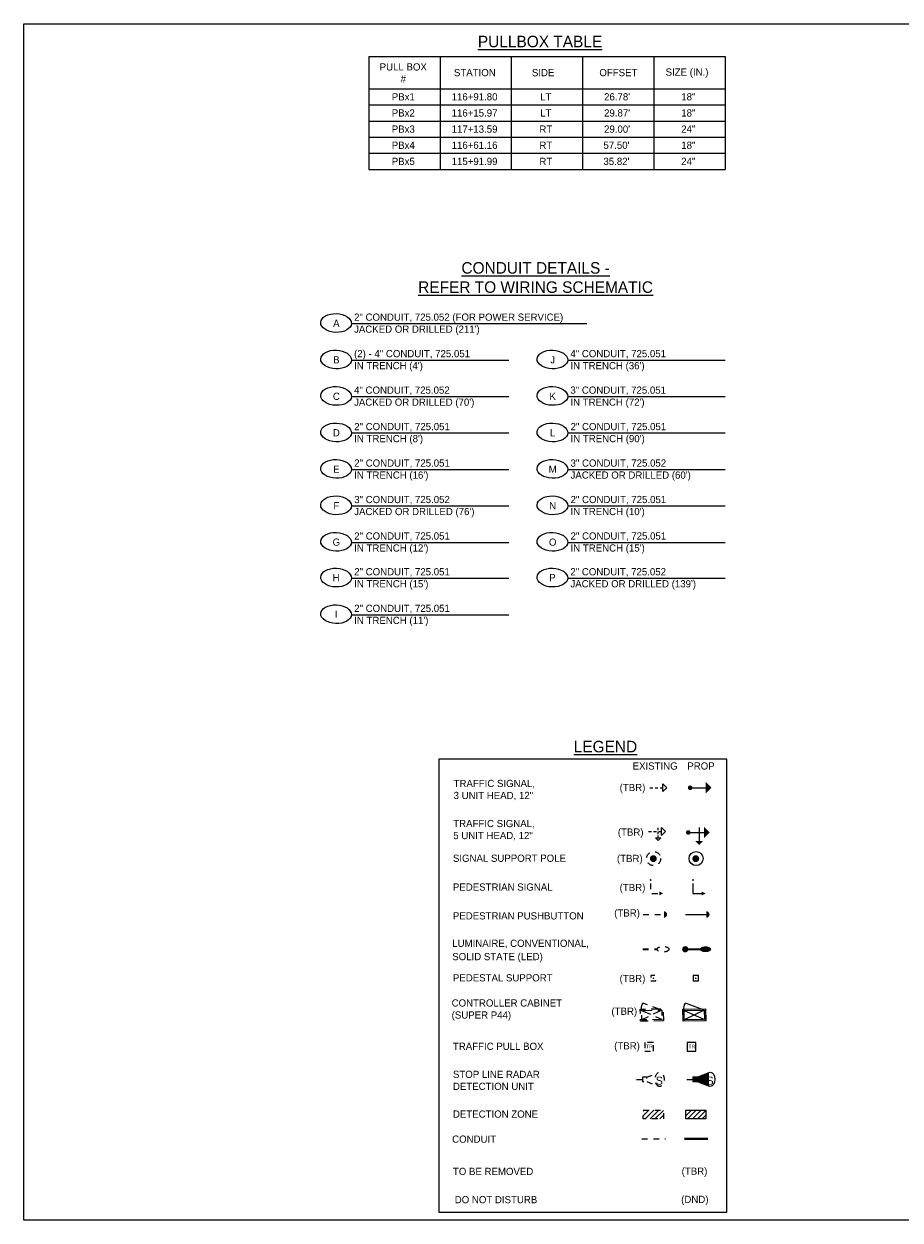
# Model space of a CAD drawing. Header units: feet. Extents: x -492 to 1495683, y -198 to 337262.
# Tile 3 of 38: x 32 to 47, y -138 to -117. Entities that reach past the tile are written whole.
import ezdxf
from ezdxf.enums import TextEntityAlignment as Align

# ---------------------------------------------------------------- set-up
doc = ezdxf.new("R2010")
doc.units = ezdxf.units.FT
doc.header["$MEASUREMENT"] = 0
for name, pattern in [('conduitpr', [0]), ('F', [0.15, 0.1, -0.05]), ('OhDOT_USTN2', [0.11, 0.069, -0.041]), ('OhDOT_USTN3', [0.22, 0.165, -0.055]), ('OhDOT_USTN5', [0.11, 0.055, -0.055])]:
    doc.linetypes.add(name, pattern=pattern)
doc.layers.add('COLUMNS', color=6, linetype='Continuous', plot=False)
for name, color, linetype in [('LT_P_Luminaires', 2, 'Continuous'), ('LT_X_Luminaires', 2, 'Continuous'), ('SG_P_Detection', 24, 'Continuous'), ('SG_P_Heads', 2, 'Continuous'), ('SG_P_Poles', 4, 'Continuous'), ('SG_P_PullBox', 1, 'Continuous'), ('SG_X_Conduit', 232, 'OhDOT_USTN5'), ('SG_X_Controllers', 230, 'OhDOT_USTN3'), ('SG_X_Detection', 24, 'OhDOT_USTN2'), ('SG_X_Heads', 230, 'Continuous'), ('SG_X_Poles', 230, 'Continuous'), ('SG_X_PullBox', 230, 'Continuous'), ('SH_Data', 7, 'Continuous'), ('ST_Details', 4, 'Continuous'), ('TEXT-DED', 10, 'Continuous')]:
    doc.layers.add(name, color=color, linetype=linetype)
doc.layers.add('SG_P_Heads (Construction)', color=2, linetype='Continuous', lineweight=13)
doc.styles.add('Slanted-Normal', font='font31.shx', dxfattribs={"height": 0.14})
doc.styles.add('Slanted-Normal LS 0.50', font='ISO_FONTRIGHT.shx', dxfattribs={"height": 0.14})
doc.styles.get("Standard").update_dxf_attribs({"font": 'font31.shx'})

# ---------------------------------------------------------------- blocks, each defined once
blk = doc.blocks.new('SPEDP')
at = {"layer": 'SG_P_Poles', "linetype": 'Continuous', "lineweight": 0}
h = blk.add_hatch(color=7, dxfattribs=at)
edge = h.paths.add_edge_path()
edge.add_arc((0, 0), 0.015, 0, 360)
at = {"layer": 'SG_P_Poles', "color": 7, "linetype": 'Continuous', "lineweight": 13, "flags": 128}
blk.add_lwpolyline([(-0.045, -0.045), (0.045, -0.045), (0.045, 0.045), (-0.045, 0.045), (-0.045, -0.045)], close=True, dxfattribs=at)
blk = doc.blocks.new('SG_DET_SB_RADARP')
at = {"layer": 'SG_P_Detection'}
h = blk.add_hatch(color=256, dxfattribs=at)
edge = h.paths.add_edge_path()
edge.add_line((0.243, 0.12), (0.037, 0.037))
edge.add_line((0.037, 0.037), (0.037, -0.038))
edge.add_line((0.037, -0.038), (0.243, -0.12))
edge.add_ellipse((0.262, 0), major_axis=(0, -0.124), ratio=0.621318, start_angle=194.0157, end_angle=345.9652, ccw=False)
for p, q in [((-0.144, 0), (-0.038, 0)), ((0.037, 0.037), (0.243, 0.12)), ((0.037, -0.038), (0.243, -0.12))]:
    blk.add_line(p, q, dxfattribs=at)
at = {"layer": 'SG_P_Detection', "flags": 128}
blk.add_lwpolyline([(-0.038, 0.037), (-0.038, -0.038), (0.037, -0.038), (0.037, 0.037), (-0.038, 0.037)], close=True, dxfattribs=at)
at = {"layer": 'SG_P_Detection'}
blk.add_ellipse((0.262, 0), major_axis=(0, -0.124), ratio=0.621318, dxfattribs=at)
at = {"layer": 'SG_P_Detection', "extrusion": (0, 0, -1)}
blk.add_solid([(0.037, 0.037), (0.037, -0.038), (-0.038, 0.037), (-0.038, -0.038)], dxfattribs=at)
at = {"layer": 'SG_P_Detection', "insert": (0.257, -0.023), "char_height": 0.14, "attachment_point": 5, "line_spacing_factor": 0.6, "style": 'Slanted-Normal LS 0.50'}
blk.add_mtext('\\FISO_FONTLEFT;S', dxfattribs=at)
blk = doc.blocks.new('SHSWP')
at = {"layer": 'ST_Details'}
h = blk.add_hatch(color=1, dxfattribs=at)
edge = h.paths.add_edge_path()
edge.add_arc((0, 0), 0.04, 0, 360)
at = {"layer": 'ST_Details', "color": 1}
blk.add_line((0.04, 0), (0.27, 0), dxfattribs=at)
at = {"layer": 'ST_Details', "color": 1, "extrusion": (0, 0, -1)}
blk.add_solid([(-0.27, 0.1), (-0.37, 0), (-0.27, -0.1)], dxfattribs=at)
blk = doc.blocks.new('SHSW5P')
at = {"layer": 'ST_Details'}
h = blk.add_hatch(color=1, dxfattribs=at)
edge = h.paths.add_edge_path()
edge.add_arc((0, 0), 0.04, 0, 360)
at = {"layer": 'ST_Details', "color": 1}
for p, q in [((0.04, 0), (0.27, 0)), ((0.189, 0.086), (0.189, -0.149))]:
    blk.add_line(p, q, dxfattribs=at)
at = {"layer": 'ST_Details', "color": 1, "extrusion": (0, 0, -1)}
for points in [[(-0.27, 0.1), (-0.37, 0), (-0.27, -0.1)], [(-0.255, -0.149), (-0.188, -0.216), (-0.121, -0.149)]]:
    blk.add_solid(points, dxfattribs=at)
blk = doc.blocks.new('PEDPBP')
at = {"layer": 'ST_Details'}
blk.add_hatch(color=1, dxfattribs=at).paths.add_polyline_path([(0.18, 0.028), (0.18, -0.028, 0.999997)])
at = {"layer": 'ST_Details', "color": 1}
blk.add_line((0, 0), (0.18, 0), dxfattribs=at)
blk = doc.blocks.new('PED1P')
at = {"layer": 'SG_P_Heads (Construction)', "color": 2, "linetype": 'Continuous', "lineweight": 30}
blk.add_point((0, 0), dxfattribs=at)
at = {"layer": 'ST_Details', "color": 1, "flags": 128}
blk.add_lwpolyline([(0.06, 0), (0.235, 0), (0.235, -0.15)], dxfattribs=at)
at = {"layer": 'ST_Details', "color": 1, "extrusion": (0, 0, -1)}
blk.add_solid([(-0.27, -0.15), (-0.2, -0.15), (-0.235, -0.22)], dxfattribs=at)
blk = doc.blocks.new('CSMP')
at = {"layer": 'LT_P_Luminaires', "linetype": 'Continuous', "lineweight": 0}
h = blk.add_hatch(color=1, dxfattribs=at)
edge = h.paths.add_edge_path()
edge.add_arc((0, 0), 0.055, 0, 360)
at = {"layer": 'LT_P_Luminaires', "lineweight": 35}
h = blk.add_hatch(color=1, dxfattribs=at)
edge = h.paths.add_edge_path()
edge.add_ellipse((0.35, 0), major_axis=(0.1, 0), ratio=0.5, start_angle=0, end_angle=360)
at = {"layer": 'LT_P_Luminaires', "color": 1, "lineweight": 35}
blk.add_line((0, 0), (0.25, 0), dxfattribs=at)
blk = doc.blocks.new('TPB_24 IN')
at = {"layer": 'SG_P_PullBox'}
blk.add_lwpolyline([(1.5, 1.5), (-1.5, 1.5), (-1.5, -1.5), (1.5, -1.5)], close=True, dxfattribs=at)
at = {"layer": 'SG_P_PullBox', "insert": (-1.02, 0.73), "char_height": 1.25, "attachment_point": 1}
blk.add_mtext_dynamic_manual_height_columns('TR', width=2.5032, gutter_width=12.5, heights=[0], dxfattribs=at)
blk = doc.blocks.new('TSH')
at = {"linetype": 'Continuous', "lineweight": 0}
for p, q in [((0, 0), (1.02, 0)), ((1.74, 0), (2.76, 0)), ((3.48, 0), (4.5, 0))]:
    blk.add_line(p, q, dxfattribs=at)
at = {"linetype": 'Continuous', "lineweight": 0, "flags": 128}
blk.add_lwpolyline([(4.5, 1.35), (5.85, 0), (4.5, -1.35)], close=True, dxfattribs=at)
blk = doc.blocks.new('TSH5')
at = {"linetype": 'Continuous', "lineweight": 0}
for p, q in [((0, 0), (1.02, 0)), ((1.74, 0), (2.76, 0)), ((3.28875, 0.4625), (3.28875, 1.2875)), ((3.48, 0), (4.5, 0)), ((3.28875, -0.8875), (3.28875, -0.0625)), ((3.28875, -2.2375), (3.28875, -1.4125))]:
    blk.add_line(p, q, dxfattribs=at)
at = {"linetype": 'Continuous', "lineweight": 0, "flags": 128}
for points in [[(4.5, 1.35), (5.85, 0), (4.5, -1.35)], [(4.19, -2.2375), (3.29, -3.1375), (2.39, -2.2375)]]:
    blk.add_lwpolyline(points, close=True, dxfattribs=at)

msp = doc.modelspace()

# ---------------------------------------------------------------- hatches: boundary and pattern name
at = {"layer": 'SG_X_Detection'}
h = msp.add_hatch(dxfattribs=at)
h.set_pattern_fill('HATCH', color=256, style=0, pattern_type=2)
h.set_pattern_definition([(45, (43.137717, -136.164777), (-0.042426, 0.042426), [])])
h.paths.add_polyline_path([(42.87143, -136.16237), (43.22143, -136.16237), (43.22143, -136.31237), (42.87143, -136.31237)])
at = {"layer": 'SG_X_Heads', "linetype": 'F'}
msp.add_hatch(color=256, dxfattribs=at).paths.add_polyline_path([(43.22941, -132.71179), (43.22941, -132.82379, 0.99999663)])
at = {"layer": 'SG_X_Poles', "linetype": 'F'}
h = msp.add_hatch(color=256, dxfattribs=at)
edge = h.paths.add_edge_path()
edge.add_arc((43.04643, -131.79904), 0.06, 0, 360)
at = {"layer": 'SG_X_Poles', "linetype": 'F', "lineweight": 0}
h = msp.add_hatch(color=256, dxfattribs=at)
edge = h.paths.add_edge_path()
edge.add_arc((43.04643, -133.87386), 0.015, 0, 360)
at = {"layer": 'TEXT-DED'}
h = msp.add_hatch(color=256, dxfattribs=at)
edge = h.paths.add_edge_path()
edge.add_arc((43.78206, -131.79904), 0.06, 0, 360)
h = msp.add_hatch(dxfattribs=at)
h.set_pattern_fill('HATCH', color=256, style=0, pattern_type=2)
h.set_pattern_definition([(45, (43.87335, -136.164777), (-0.042426, 0.042426), [])])
h.paths.add_polyline_path([(43.60706, -136.16237), (43.95706, -136.16237), (43.95706, -136.31237), (43.60706, -136.31237)])

# ---------------------------------------------------------------- linework, layer by layer
at = {"layer": 'COLUMNS', "color": 4}
msp.add_lwpolyline([(32.13569, -138.06895), (32.13569, -117.31895), (62.51069, -117.31895), (62.51069, -138.06895)], close=True, dxfattribs=at)
at = {"layer": 'LT_X_Luminaires', "linetype": 'F', "lineweight": 35}
msp.add_line((42.86432, -133.37069), (43.11432, -133.37069), dxfattribs=at)
at = {"layer": 'LT_X_Luminaires', "linetype": 'F'}
msp.add_ellipse((43.21429, -133.37068), major_axis=(0.1, 0), ratio=0.5, dxfattribs=at)
at = {"layer": 'SG_P_Poles', "flags": 128}
for points in [[(43.95622, -134.61207), (43.56048, -134.62044), (43.55603, -134.41025), (43.95178, -134.40189)], [(43.93282, -134.58964), (43.58291, -134.59703), (43.57944, -134.43269), (43.92934, -134.4253)]]:
    msp.add_lwpolyline(points, close=True, dxfattribs=at)
msp.add_lwpolyline([(43.57944, -134.43269, -0.17609904), (43.60115, -134.30375)], format="xyb", dxfattribs=at)
for points in [[(43.57944, -134.43269), (43.93282, -134.58964)], [(43.92934, -134.4253), (43.58291, -134.59703)], [(43.92934, -134.4253), (43.60115, -134.30375)]]:
    msp.add_lwpolyline(points, dxfattribs=at)
at = {"layer": 'SG_X_Conduit', "flags": 128}
msp.add_lwpolyline([(42.8466, -136.65798), (43.25599, -136.65798)], dxfattribs=at)
at = {"layer": 'SG_X_Controllers', "flags": 128}
for points in [[(43.22059, -134.61207), (42.82484, -134.62044), (42.8204, -134.41025), (43.21615, -134.40189)], [(43.19719, -134.58964), (42.84728, -134.59703), (42.84381, -134.43269), (43.19371, -134.4253)]]:
    msp.add_lwpolyline(points, close=True, dxfattribs=at)
msp.add_lwpolyline([(42.84381, -134.43269, -0.17609904), (42.86552, -134.30375)], format="xyb", dxfattribs=at)
for points in [[(42.84381, -134.43269), (43.19719, -134.58964)], [(43.19371, -134.4253), (42.84728, -134.59703)], [(43.19371, -134.4253), (42.86552, -134.30375)]]:
    msp.add_lwpolyline(points, dxfattribs=at)
at = {"layer": 'SG_X_Detection'}
for p, q in [((42.75191, -135.62835), (42.85759, -135.62835)), ((42.93232, -135.59099), (43.13743, -135.50869)), ((42.93232, -135.66572), (43.1373, -135.7483))]:
    msp.add_line(p, q, dxfattribs=at)
at = {"layer": 'SG_X_Detection', "flags": 128}
for points in [[(42.85759, -135.59099), (42.85759, -135.66572), (42.93232, -135.66572), (42.93232, -135.59099), (42.85759, -135.59099)], [(42.87143, -136.16237), (43.22143, -136.16237), (43.22143, -136.31237), (42.87143, -136.31237), (42.87143, -136.16237)]]:
    msp.add_lwpolyline(points, close=True, dxfattribs=at)
at = {"layer": 'SG_X_Detection'}
msp.add_ellipse((43.15596, -135.62851), major_axis=(-0.00006, -0.12348), ratio=0.62131844, dxfattribs=at)
at = {"layer": 'SG_X_Heads', "linetype": 'F'}
msp.add_line((42.86941, -132.76779), (43.22941, -132.76779), dxfattribs=at)
at = {"layer": 'SG_X_Heads', "linetype": 'F', "extrusion": (0, 0, -1), "flags": 128}
msp.add_lwpolyline([(-42.99808, -132.22773), (-42.99808, -132.40273), (-43.14808, -132.40273)], dxfattribs=at)
at = {"layer": 'SG_X_Heads', "linetype": 'F', "lineweight": 30, "extrusion": (0, 0, -1)}
msp.add_point((42.99808, -132.16773), dxfattribs=at)
at = {"layer": 'SG_X_Heads', "linetype": 'F'}
msp.add_solid([(43.14808, -132.43773), (43.14808, -132.36773), (43.21808, -132.40273)], dxfattribs=at)
at = {"layer": 'SG_X_Poles', "linetype": 'F', "lineweight": 13, "flags": 128}
msp.add_lwpolyline([(43.00143, -133.91886), (43.09143, -133.91886), (43.09143, -133.82886), (43.00143, -133.82886), (43.00143, -133.91886)], close=True, dxfattribs=at)
at = {"layer": 'SG_X_Poles', "linetype": 'F'}
msp.add_circle((43.05158, -131.79779), 0.12143, dxfattribs=at)
at = {"layer": 'SG_X_PullBox', "linetype": 'F'}
msp.add_lwpolyline([(43.04645, -134.98709), (42.89645, -134.98704), (42.89641, -135.13704), (43.04641, -135.13709)], close=True, dxfattribs=at)
at = {"layer": 'SH_Data'}
for p, q in [((38.11288, -117.8834), (44.28936, -117.8834)), ((38.11288, -117.8834), (38.11288, -119.8434)), ((39.34818, -117.8834), (39.34818, -119.8434)), ((40.58347, -117.8834), (40.58347, -119.8434)), ((41.81877, -117.8834), (41.81877, -119.8434)), ((43.05406, -117.8834), (43.05406, -119.8434)), ((44.28936, -117.8834), (44.28936, -119.8434)), ((38.11288, -118.4434), (44.28936, -118.4434)), ((38.11288, -118.7234), (44.28936, -118.7234)), ((38.11288, -119.0034), (44.28936, -119.0034)), ((38.11288, -119.2834), (44.28936, -119.2834)), ((38.11288, -119.5634), (44.28936, -119.5634)), ((38.11288, -119.8434), (44.28936, -119.8434))]:
    msp.add_line(p, q, dxfattribs=at)
at = {"layer": 'SH_Data', "flags": 128}
msp.add_lwpolyline([(44.31986, -130.07183), (39.3302, -130.07183), (39.3302, -137.93461), (44.31986, -137.93461)], close=True, dxfattribs=at)
at = {"layer": 'TEXT-DED', "flags": 128}
for points in [[(37.81213, -122.51557), (41.89152, -122.51557)], [(37.81213, -123.14906), (40.53936, -123.14906)], [(41.56213, -123.14906), (44.28936, -123.14906)], [(37.81213, -123.78166), (40.53936, -123.78166)], [(41.56213, -123.78166), (44.28936, -123.78166)], [(37.81219, -124.41092), (40.53936, -124.41427)], [(41.56219, -124.41092), (44.28936, -124.41427)], [(37.81213, -125.04687), (40.53936, -125.04687)], [(41.56213, -125.04687), (44.28936, -125.04687)], [(37.81213, -125.67948), (40.53936, -125.67948)], [(41.56213, -125.67948), (44.28936, -125.67948)], [(37.81213, -126.31208), (40.53936, -126.31208)], [(41.56213, -126.31208), (44.28936, -126.31208)], [(37.81213, -126.93261), (40.53936, -126.93261)], [(41.56213, -126.93261), (44.28936, -126.93261)], [(37.81213, -127.5673), (40.53936, -127.5673)]]:
    msp.add_lwpolyline(points, dxfattribs=at)
msp.add_lwpolyline([(43.60706, -136.16237), (43.95706, -136.16237), (43.95706, -136.31237), (43.60706, -136.31237), (43.60706, -136.16237)], close=True, dxfattribs=at)
at = {"layer": 'TEXT-DED', "color": 3, "linetype": 'conduitpr', "true_color": 0x00ff00, "const_width": 0.04, "flags": 128}
msp.add_lwpolyline([(43.58223, -136.65798), (43.99162, -136.65798)], dxfattribs=at)
at = {"layer": 'TEXT-DED'}
msp.add_circle((43.78721, -131.79779), 0.12143, dxfattribs=at)
for centre in [(37.54648, -122.50652), (37.54648, -123.14001), (41.29648, -123.14001), (37.54648, -123.77262), (41.29648, -123.77262), (37.54648, -124.40515), (41.29648, -124.40515), (37.54648, -125.03782), (41.29648, -125.03782), (37.54648, -125.67043), (41.29648, -125.67043), (37.54648, -126.30303), (41.29648, -126.30303), (37.54648, -126.92356), (41.29648, -126.92356), (37.54648, -127.55825)]:
    msp.add_ellipse(centre, major_axis=(0.26565, -0.00905), ratio=0.6122366, dxfattribs=at)

# ---------------------------------------------------------------- block references
at = {"layer": 'SG_P_Detection'}
msp.add_blockref('SG_DET_SB_RADARP', (43.77138, -135.62835), dxfattribs=at)
at = {"layer": 'SG_P_Heads', "color": 2, "linetype": 'Continuous', "lineweight": 0}
msp.add_blockref('SHSWP', (43.68394, -130.5692), dxfattribs=at)
at = {"layer": 'SG_P_Heads', "color": 2, "linetype": 'Continuous', "lineweight": 13}
msp.add_blockref('SHSW5P', (43.65226, -131.34526), dxfattribs=at)
at = {"layer": 'SG_P_Heads', "color": 2, "linetype": 'Continuous', "lineweight": 30, "extrusion": (0, 0, -1), "rotation": 270}
msp.add_blockref('PED1P', (-43.73371, -132.16773), dxfattribs=at)
at = {"layer": 'SG_P_Heads', "color": 2, "linetype": 'Continuous', "lineweight": 30, "xscale": 2, "yscale": 2, "zscale": 2}
msp.add_blockref('PEDPBP', (43.60504, -132.76779), dxfattribs=at)
at = {"layer": 'SG_P_PullBox', "xscale": 0.05, "yscale": 0.05, "zscale": 0.05}
msp.add_blockref('TPB_24 IN', (43.70706, -135.06207), dxfattribs=at)
at = {"layer": 'SG_X_Heads', "xscale": 0.05, "yscale": 0.05}
for name, p in [('TSH', (42.98831, -130.5692)), ('TSH5', (42.96483, -131.32825))]:
    msp.add_blockref(name, p, dxfattribs=at)
at = {"layer": 'ST_Details', "color": 1}
msp.add_blockref('CSMP', (43.59995, -133.37069), dxfattribs=at)
at = {"layer": 'TEXT-DED'}
msp.add_blockref('SPEDP', (43.78206, -133.87386), dxfattribs=at)

# ---------------------------------------------------------------- texts
at = {"layer": 'SG_X_Detection', "insert": (43.15056, -135.65176), "char_height": 0.1394958, "attachment_point": 5, "line_spacing_factor": 0.6, "style": 'Slanted-Normal LS 0.50'}
msp.add_mtext('\\FISO_FONTLEFT;S', dxfattribs=at)
at = {"layer": 'SG_X_PullBox', "linetype": 'F', "insert": (42.92067, -135.02581), "char_height": 0.0625, "attachment_point": 1}
msp.add_mtext_dynamic_manual_height_columns('TR', width=0.1251617, gutter_width=0.625, heights=[0], dxfattribs=at)
at = {"layer": 'TEXT-DED', "style": 'Slanted-Normal'}
for s, height, p in [('%%uPULLBOX TABLE%%U', 0.2, (40.00474, -117.52397)), ('%%uLEGEND%%U', 0.2, (41.6663, -129.75519)), ('EXISTING', 0.125, (42.68738, -130.12909)), ('PROP', 0.125, (43.6354, -130.12909)), ('SIGNAL SUPPORT POLE', 0.125, (39.57209, -131.72904)), ('PEDESTRIAN SIGNAL', 0.125, (39.57209, -132.22904)), ('PEDESTRIAN PUSHBUTTON', 0.125, (39.57209, -132.72904)), ('LUMINAIRE, CONVENTIONAL,', 0.125, (39.56071, -133.2049)), ('SOLID STATE (LED)', 0.125, (39.56071, -133.43561)), ('PEDESTAL SUPPORT', 0.125, (39.57209, -133.80386)), ('TRAFFIC PULL BOX ', 0.125, (39.57209, -134.99207))]:
    msp.add_text(s, height=height, dxfattribs=at).set_placement(p, align=Align.TOP_LEFT)
for s, p in [('STATION', (39.95205, -118.1634)), ('SIDE', (41.13627, -118.1634)), ('OFFSET', (42.44034, -118.1634)), ('SIZE (IN.)', (43.63068, -118.1542)), ('PBx1', (38.71169, -118.5834)), ('116+91.80', (39.94698, -118.5834)), ('LT', (41.18228, -118.5834)), ("26.78'", (42.41757, -118.5834)), ('18"', (43.65287, -118.5834)), ('PBx2', (38.71169, -118.8634)), ('116+15.97', (39.94698, -118.8634)), ('LT', (41.18228, -118.8634)), ("29.87'", (42.41757, -118.8634)), ('18"', (43.65287, -118.8634)), ('PBx3', (38.71169, -119.1434)), ('117+13.59', (39.94698, -119.1434)), ('RT', (41.18228, -119.1434)), ("29.00'", (42.41757, -119.1434)), ('24"', (43.65287, -119.1434)), ('PBx4', (38.71169, -119.4234)), ('116+61.16', (39.94698, -119.4234)), ('RT', (41.18228, -119.4234)), ("57.50'", (42.4066, -119.4234)), ('18"', (43.65287, -119.4234)), ('PBx5', (38.71169, -119.7034)), ('115+91.99', (39.94698, -119.7034)), ('RT', (41.18228, -119.7034)), ("35.82'", (42.4066, -119.7034)), ('24"', (43.65287, -119.7034)), ('A', (37.55149, -122.51215)), ('B', (37.55149, -123.14564)), ('J', (41.30149, -123.14564)), ('C', (37.55149, -123.77824)), ('K', (41.30149, -123.77824)), ('D', (37.55149, -124.41077)), ('L', (41.30149, -124.41077)), ('E', (37.55149, -125.04345)), ('M', (41.30149, -125.04345)), ('F', (37.55149, -125.67605)), ('N', (41.30149, -125.67605)), ('G', (37.55149, -126.30866)), ('O', (41.30149, -126.30866)), ('H', (37.54648, -126.92356)), ('P', (41.29648, -126.92356)), ('I', (37.54648, -127.55825))]:
    msp.add_text(s, height=0.125, dxfattribs=at).set_placement(p, align=Align.MIDDLE_CENTER)
at = {"layer": 'TEXT-DED', "attachment_point": 1, "style": 'Slanted-Normal'}
for s, insert, char_height, width in [('\\pxqc;PULL BOX\\P#', (38.25265, -118.00192), 0.125, 0.9174237), ('\\pxqc;{\\LCONDUIT DETAILS - \\PREFER TO WIRING SCHEMATIC}', (38.64685, -121.45093), 0.2, 4.7161786), ('TRAFFIC SIGNAL,\\P3 UNIT HEAD, 12"', (39.58365, -130.43211), 0.125, 4.4138422), ('\\pxt10.08;(TBR)', (42.46246, -130.50293), 0.125, 4.4138422), ('TRAFFIC SIGNAL,\\P5 UNIT HEAD, 12"', (39.57781, -131.12729), 0.125, 4.4138422), ('\\pxt10.08;(TBR)', (42.43091, -131.27565), 0.125, 4.4138422), ('\\pxt10.08;(TBR)', (42.41512, -131.73297), 0.125, 4.4138422), ('\\pxt10.08;(TBR)', (42.46246, -132.23761), 0.125, 4.4138422), ('\\pxt10.08;(TBR)', (42.36777, -132.67917), 0.125, 4.4138422), ('\\pxt10.08;(TBR)', (42.46222, -133.81595), 0.125, 4.4138422), ('CONTROLLER CABINET \\P(SUPER P44)', (39.55023, -134.24034), 0.125, 4.4138422), ('\\pxt10.08;(TBR)', (42.32019, -134.38367), 0.125, 4.4138422), ('\\pxt10.08;(TBR)', (42.36753, -134.98291), 0.125, 4.4138422), ('STOP LINE RADAR\\PDETECTION UNIT', (39.57209, -135.47813), 0.125, 4.4138422), ('\\pt1.26;DETECTION ZONE', (39.57209, -136.16737), 0.125, 4.4138422), ('CONDUIT', (39.55851, -136.60206), 0.125, 4.4138422), ('\\pxt10.08;(TBR)', (43.53683, -137.15747), 0.125, 4.4138422), ('\\pxt10.08;TO BE REMOVED', (39.57209, -137.16203), 0.125, 4.4138422), ('\\pxt10.08;DO NOT DISTURB', (39.60403, -137.65188), 0.125, 4.4138422), ('\\pxt10.08;(DND)', (43.52899, -137.64732), 0.125, 4.4138422)]:
    msp.add_mtext(s, dxfattribs=dict(at, insert=insert, char_height=char_height, width=width))
at = {"layer": 'TEXT-DED', "char_height": 0.125, "attachment_point": 1, "style": 'Slanted-Normal'}
for s, insert in [(' 2" CONDUIT, 725.052 (FOR POWER SERVICE)\\P JACKED OR DRILLED (211\')', (37.81213, -122.34277)), (' (2) - 4" CONDUIT, 725.051\\P IN TRENCH (4\')', (37.81213, -122.97626)), (' 4" CONDUIT, 725.051\\P IN TRENCH (36\')', (41.56213, -122.97626)), (' 4" CONDUIT, 725.052\\P JACKED OR DRILLED (70\')', (37.81213, -123.60887)), (' 3" CONDUIT, 725.051\\P IN TRENCH (72\')', (41.56213, -123.60887)), (' 2" CONDUIT, 725.051\\P IN TRENCH (8\')', (37.81475, -124.2414)), (' 2" CONDUIT, 725.051\\P IN TRENCH (90\')', (41.56475, -124.2414)), (' 2" CONDUIT, 725.051\\P IN TRENCH (16\')', (37.81475, -124.87408)), (' 3" CONDUIT, 725.052\\P JACKED OR DRILLED (60\')', (41.56475, -124.87408)), (' 3" CONDUIT, 725.052\\P JACKED OR DRILLED (76\')', (37.81475, -125.50668)), (' 2" CONDUIT, 725.051\\P IN TRENCH (10\')', (41.56475, -125.50661)), (' 2" CONDUIT, 725.051\\P IN TRENCH (12\')', (37.81475, -126.13929)), (' 2" CONDUIT, 725.051\\P IN TRENCH (15\')', (41.56475, -126.13921)), (' 2" CONDUIT, 725.051\\P IN TRENCH (15\')', (37.81475, -126.75982)), (' 2" CONDUIT, 725.052\\P JACKED OR DRILLED (139\')', (41.56213, -126.75982)), (' 2" CONDUIT, 725.051\\P IN TRENCH (11\')', (37.81475, -127.39451))]:
    msp.add_mtext_dynamic_manual_height_columns(s, width=4.4138422, gutter_width=12.5, heights=[0], dxfattribs=dict(at, insert=insert))

doc.saveas('drawing.dxf')
